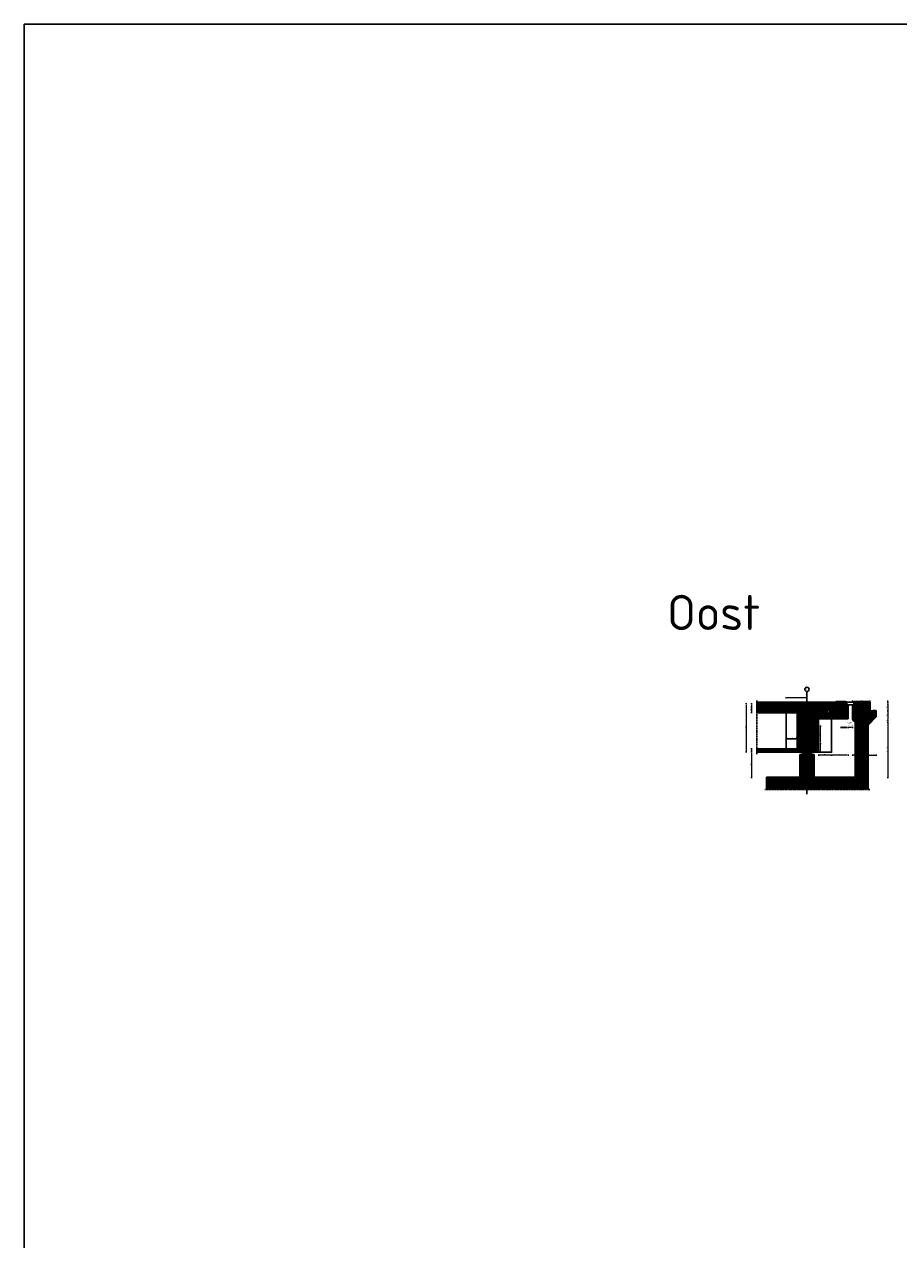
# Model space of a CAD drawing. Header units: millimetres. Extents: x -8028558 to 327273, y -63352 to 83293.
# Tile 65 of 195: x -60036 to -10327, y 14187 to 83293. Entities that reach past the tile are written whole.
import ezdxf
from ezdxf import colors
from ezdxf.entities.mleader import LeaderData, LeaderLine
from ezdxf.math import Vec2, Vec3

# ---------------------------------------------------------------- set-up
doc = ezdxf.new("R2010")
doc.units = ezdxf.units.MM
doc.linetypes.add('XX-AFBREEK', pattern=[7, 4, -1, 1, -1])
doc.linetypes.add('ZZ-HIDDEN-SO', pattern=[4, 2, -2])
for name, color, linetype, lineweight in [('B-CO-BC-AANPIJLING-GD', 7, 'Continuous', 25), ('B-CO-BC-AFBREEKLIJN-GD', 7, 'XX-AFBREEK', 25), ('B-CO-BC-BETONVORM-A', 252, 'Continuous', 18), ('B-CO-BC-BETONVORM-GD', 90, 'Continuous', 25), ('B-CO-BC-BETONVORM-GN', 10, 'ZZ-HIDDEN-SO', 13), ('B-CO-BC-BETONVORM_GEWAPEND-M', 7, 'Continuous', 18), ('B-CO-BC-STORTNAAD-GD', 10, 'BC-STORTNAAD', 25), ('B-CO-KC-KUNSTSTOFVORM-G', 40, 'Continuous', 18), ('B-CO-SC-STAALVORM_PLAAT-G', 140, 'Continuous', 18), ('B-CO-VH-VERHARDING_ASFALT-A', 252, 'Continuous', 18), ('X-XX-AL-AANKLEDING-S', 7, 'Continuous', 25), ('X-XX-AL-M', 7, 'Continuous', 18), ('X-XX-AL-T25', 7, 'Continuous', 25), ('X-XX-AL-VERWIJZING-T25', 7, 'Continuous', 25)]:
    doc.layers.add(name, color=color, linetype=linetype, lineweight=lineweight)
doc.styles.add('NLCS-ISO-ANNOTATIEF-T25', font='NLCS-ISO.ttf', dxfattribs={"height": 2.5})
doc.styles.add('NLCS-ISO-ANNOTATIEF-T35', font='NLCS-ISO.ttf', dxfattribs={"height": 3.5})
doc.styles.add('NLCS-ISO-MM100-T18', font='NLCS-ISO.ttf', dxfattribs={"height": 180})
doc.styles.add('NLCS-ISO-MM20-T25', font='NLCS-ISO.ttf', dxfattribs={"height": 50})
doc.styles.add('NLCS-ISO-MM20-T35', font='NLCS-ISO.ttf', dxfattribs={"height": 70})
doc.linetypes.add('BC-STORTNAAD', pattern='A,15,-1,[175,NLCS.SHX,S=1,R=0,X=0,Y=0],-1', length=17)
doc.dimstyles.new('NLCS-ANNOTATIEF-T25-PIJL_L0_H0', dxfattribs={"dimtxt": 2.5, "dimasz": 2.5, "dimexe": 2, "dimexo": 2, "dimgap": 0.7, "dimtad": 1, "dimdec": 0, "dimzin": 0, "dimdsep": 46, "dimtxsty": 'NLCS-ISO-ANNOTATIEF-T25', "dimcen": 0, "dimdle": 2, "dimclrd": 256, "dimclre": 256, "dimclrt": 256, "dimadec": 0, "dimazin": 0, "dimtfac": 1, "dimtdec": 3, "dimtofl": 0, "dimtmove": 0, "dimatfit": 3, "dimfxl": 2, "dimfxlon": 1, "dimtfillclr": 256, "dimtolj": 1, "dimtzin": 0, "dimlwd": -1, "dimlwe": -1, "dimarcsym": 0})
doc.dimstyles.new('NLCS-MM20-T25-PIJL_L0_H4', dxfattribs={"dimscale": 20, "dimtxt": 2.5, "dimasz": 2.5, "dimexe": 2, "dimexo": 2, "dimgap": 0.7, "dimtad": 1, "dimdec": 0, "dimzin": 0, "dimdsep": 46, "dimtxsty": 'NLCS-ISO-MM20-T25', "dimcen": 0, "dimdle": 2, "dimclrd": 256, "dimclre": 256, "dimclrt": 256, "dimadec": 4, "dimazin": 0, "dimtfac": 1, "dimtdec": 3, "dimtofl": 0, "dimtmove": 0, "dimatfit": 3, "dimfxl": 2, "dimfxlon": 1, "dimtfillclr": 256, "dimtolj": 1, "dimtzin": 0, "dimlwd": -1, "dimlwe": -1, "dimarcsym": 0})

# ---------------------------------------------------------------- blocks, each defined once
blk = doc.blocks.new('*D152')
at = {"layer": 'B-CO-BC-BETONVORM_GEWAPEND-M', "transparency": 16777216}
for p, q in [((-10989, 44653), (-10909, 44653)), ((-10989, 44253), (-10909, 44253)), ((-10949, 44603), (-10949, 44303))]:
    blk.add_line(p, q, dxfattribs=at)
for points in [[(-10958, 44603), (-10941, 44603), (-10949, 44653)], [(-10958, 44303), (-10941, 44303), (-10949, 44253)]]:
    blk.add_solid(points, dxfattribs=at)
at = {"layer": 'B-CO-BC-BETONVORM_GEWAPEND-M', "transparency": 16777216, "insert": (-10988, 44453), "char_height": 50, "attachment_point": 5, "rotation": 90, "style": 'NLCS-ISO-MM20-T25'}
blk.add_mtext('\\A1;400', dxfattribs=at)
blk = doc.blocks.new('*D153')
at = {"layer": 'B-CO-BC-BETONVORM_GEWAPEND-M', "transparency": 16777216}
for p, q in [((-10989, 44253), (-10909, 44253)), ((-10989, 43753), (-10909, 43753)), ((-10949, 44203), (-10949, 43803))]:
    blk.add_line(p, q, dxfattribs=at)
for points in [[(-10958, 44203), (-10941, 44203), (-10949, 44253)], [(-10958, 43803), (-10941, 43803), (-10949, 43753)]]:
    blk.add_solid(points, dxfattribs=at)
at = {"layer": 'B-CO-BC-BETONVORM_GEWAPEND-M', "transparency": 16777216, "insert": (-10988, 44003), "char_height": 50, "attachment_point": 5, "rotation": 90, "style": 'NLCS-ISO-MM20-T25'}
blk.add_mtext('\\A1;500', dxfattribs=at)
blk = doc.blocks.new('*D154')
at = {"layer": 'B-CO-BC-BETONVORM_GEWAPEND-M', "transparency": 16777216}
for p, q in [((-10989, 43753), (-10909, 43753)), ((-10989, 43613), (-10909, 43613)), ((-10949, 43703), (-10949, 43663))]:
    blk.add_line(p, q, dxfattribs=at)
for points in [[(-10958, 43703), (-10941, 43703), (-10949, 43753)], [(-10958, 43663), (-10941, 43663), (-10949, 43613)]]:
    blk.add_solid(points, dxfattribs=at)
at = {"layer": 'B-CO-BC-BETONVORM_GEWAPEND-M', "transparency": 16777216, "insert": (-10988, 43683), "char_height": 50, "attachment_point": 5, "rotation": 90, "style": 'NLCS-ISO-MM20-T25'}
blk.add_mtext('\\A1;140', dxfattribs=at)
blk = doc.blocks.new('*D155')
at = {"layer": 'B-CO-BC-BETONVORM_GEWAPEND-M', "transparency": 16777216}
for p, q in [((-10989, 44743), (-10909, 44743)), ((-10989, 44653), (-10909, 44653)), ((-10949, 44793), (-10949, 44843)), ((-10949, 44603), (-10949, 44553))]:
    blk.add_line(p, q, dxfattribs=at)
for points in [[(-10958, 44793), (-10941, 44793), (-10949, 44743)], [(-10958, 44603), (-10941, 44603), (-10949, 44653)]]:
    blk.add_solid(points, dxfattribs=at)
at = {"layer": 'B-CO-BC-BETONVORM_GEWAPEND-M', "transparency": 16777216, "insert": (-10988, 44698), "char_height": 50, "attachment_point": 5, "rotation": 90, "style": 'NLCS-ISO-MM20-T25'}
blk.add_mtext('\\A1;90', dxfattribs=at)
blk = doc.blocks.new('*D156')
at = {"layer": 'B-CO-BC-BETONVORM_GEWAPEND-M', "transparency": 16777216}
for p, q in [((-14223, 44653), (-14303, 44653)), ((-14263, 44603), (-14263, 43853)), ((-14223, 43803), (-14303, 43803))]:
    blk.add_line(p, q, dxfattribs=at)
for points in [[(-14271, 44603), (-14254, 44603), (-14263, 44653)], [(-14271, 43853), (-14254, 43853), (-14263, 43803)]]:
    blk.add_solid(points, dxfattribs=at)
at = {"layer": 'B-CO-BC-BETONVORM_GEWAPEND-M', "transparency": 16777216, "insert": (-14302, 44228), "char_height": 50, "attachment_point": 5, "rotation": 90, "style": 'NLCS-ISO-MM20-T25'}
blk.add_mtext('\\A1;850', dxfattribs=at)
blk = doc.blocks.new('*D157')
at = {"layer": 'B-CO-BC-BETONVORM_GEWAPEND-M', "transparency": 16777216}
for p, q in [((-18652, 42103), (-18732, 42103)), ((-18652, 41903), (-18732, 41903)), ((-18692, 42053), (-18692, 41953))]:
    blk.add_line(p, q, dxfattribs=at)
for points in [[(-18701, 42053), (-18684, 42053), (-18692, 42103)], [(-18701, 41953), (-18684, 41953), (-18692, 41903)]]:
    blk.add_solid(points, dxfattribs=at)
at = {"layer": 'B-CO-BC-BETONVORM_GEWAPEND-M', "transparency": 16777216, "insert": (-18731, 42003), "char_height": 50, "attachment_point": 5, "rotation": 90, "style": 'NLCS-ISO-MM20-T25'}
blk.add_mtext('\\A1;200', dxfattribs=at)
blk = doc.blocks.new('*D158')
at = {"layer": 'B-CO-BC-BETONVORM_GEWAPEND-M', "transparency": 16777216}
for p, q in [((-18965, 44653), (-19045, 44653)), ((-19005, 44603), (-19005, 41953)), ((-18965, 41903), (-19045, 41903))]:
    blk.add_line(p, q, dxfattribs=at)
for points in [[(-19013, 44603), (-18997, 44603), (-19005, 44653)], [(-19013, 41953), (-18997, 41953), (-19005, 41903)]]:
    blk.add_solid(points, dxfattribs=at)
at = {"layer": 'B-CO-BC-BETONVORM_GEWAPEND-M', "transparency": 16777216, "insert": (-19044, 43278), "char_height": 50, "attachment_point": 5, "rotation": 90, "style": 'NLCS-ISO-MM20-T25'}
blk.add_mtext('\\A1;2750', dxfattribs=at)
blk = doc.blocks.new('*D159')
at = {"layer": 'B-CO-BC-BETONVORM_GEWAPEND-M', "transparency": 16777216}
for p, q in [((-12811, 41690), (-12811, 41770)), ((-12111, 41730), (-12761, 41730)), ((-12061, 41690), (-12061, 41770))]:
    blk.add_line(p, q, dxfattribs=at)
for points in [[(-12761, 41739), (-12761, 41722), (-12811, 41730)], [(-12111, 41739), (-12111, 41722), (-12061, 41730)]]:
    blk.add_solid(points, dxfattribs=at)
at = {"layer": 'B-CO-BC-BETONVORM_GEWAPEND-M', "transparency": 16777216, "insert": (-12436, 41769), "char_height": 50, "attachment_point": 5, "style": 'NLCS-ISO-MM20-T25'}
blk.add_mtext('\\A1;750', dxfattribs=at)
blk = doc.blocks.new('*D160')
at = {"layer": 'B-CO-BC-BETONVORM_GEWAPEND-M', "transparency": 16777216}
for p, q in [((-14141, 41770), (-14141, 41690)), ((-13251, 41730), (-14091, 41730)), ((-13201, 41770), (-13201, 41690))]:
    blk.add_line(p, q, dxfattribs=at)
for points in [[(-14091, 41739), (-14091, 41722), (-14141, 41730)], [(-13251, 41739), (-13251, 41722), (-13201, 41730)]]:
    blk.add_solid(points, dxfattribs=at)
at = {"layer": 'B-CO-BC-BETONVORM_GEWAPEND-M', "transparency": 16777216, "insert": (-13671, 41769), "char_height": 50, "attachment_point": 5, "style": 'NLCS-ISO-MM20-T25'}
blk.add_mtext('\\A1;940', dxfattribs=at)
blk = doc.blocks.new('*D161')
at = {"layer": 'B-CO-BC-BETONVORM_GEWAPEND-M', "transparency": 16777216}
for p, q in [((-14891, 41770), (-14891, 41690)), ((-14191, 41730), (-14841, 41730)), ((-14141, 41770), (-14141, 41690))]:
    blk.add_line(p, q, dxfattribs=at)
for points in [[(-14841, 41739), (-14841, 41722), (-14891, 41730)], [(-14191, 41739), (-14191, 41722), (-14141, 41730)]]:
    blk.add_solid(points, dxfattribs=at)
at = {"layer": 'B-CO-BC-BETONVORM_GEWAPEND-M', "transparency": 16777216, "insert": (-14516, 41769), "char_height": 50, "attachment_point": 5, "style": 'NLCS-ISO-MM20-T25'}
blk.add_mtext('\\A1;750', dxfattribs=at)
blk = doc.blocks.new('*D162')
at = {"layer": 'B-CO-BC-BETONVORM_GEWAPEND-M', "transparency": 16777216}
for p, q in [((-12061, 41770), (-12061, 41690)), ((-12011, 41730), (-11651, 41730)), ((-11601, 41770), (-11601, 41690))]:
    blk.add_line(p, q, dxfattribs=at)
for points in [[(-12011, 41739), (-12011, 41722), (-12061, 41730)], [(-11651, 41739), (-11651, 41722), (-11601, 41730)]]:
    blk.add_solid(points, dxfattribs=at)
at = {"layer": 'B-CO-BC-BETONVORM_GEWAPEND-M', "transparency": 16777216, "insert": (-11831, 41769), "char_height": 50, "attachment_point": 5, "style": 'NLCS-ISO-MM20-T25'}
blk.add_mtext('\\A1;460', dxfattribs=at)
blk = doc.blocks.new('*D163')
at = {"layer": 'B-CO-BC-BETONVORM_GEWAPEND-M', "transparency": 16777216}
for p, q in [((-12951, 41770), (-12951, 41690)), ((-12861, 41730), (-12901, 41730)), ((-12811, 41770), (-12811, 41690))]:
    blk.add_line(p, q, dxfattribs=at)
for points in [[(-12901, 41739), (-12901, 41722), (-12951, 41730)], [(-12861, 41739), (-12861, 41722), (-12811, 41730)]]:
    blk.add_solid(points, dxfattribs=at)
at = {"layer": 'B-CO-BC-BETONVORM_GEWAPEND-M', "transparency": 16777216, "insert": (-12881, 41769), "char_height": 50, "attachment_point": 5, "style": 'NLCS-ISO-MM20-T25'}
blk.add_mtext('\\A1;140', dxfattribs=at)
blk = doc.blocks.new('*D164')
at = {"layer": 'B-CO-BC-BETONVORM_GEWAPEND-M', "transparency": 16777216}
for p, q in [((-18652, 44653), (-18732, 44653)), ((-18692, 44603), (-18692, 44203)), ((-18652, 44153), (-18732, 44153))]:
    blk.add_line(p, q, dxfattribs=at)
for points in [[(-18701, 44603), (-18684, 44603), (-18692, 44653)], [(-18701, 44203), (-18684, 44203), (-18692, 44153)]]:
    blk.add_solid(points, dxfattribs=at)
at = {"layer": 'B-CO-BC-BETONVORM_GEWAPEND-M', "transparency": 16777216, "insert": (-18731, 44403), "char_height": 50, "attachment_point": 5, "rotation": 90, "style": 'NLCS-ISO-MM20-T25'}
blk.add_mtext('\\A1;250/500', dxfattribs=at)
blk = doc.blocks.new('*D165')
at = {"layer": 'B-CO-BC-BETONVORM_GEWAPEND-M', "transparency": 16777216}
for p, q in [((-13201, 43343), (-13201, 43263)), ((-13001, 43303), (-13151, 43303)), ((-12951, 43343), (-12951, 43263))]:
    blk.add_line(p, q, dxfattribs=at)
for points in [[(-13151, 43312), (-13151, 43295), (-13201, 43303)], [(-13001, 43312), (-13001, 43295), (-12951, 43303)]]:
    blk.add_solid(points, dxfattribs=at)
at = {"layer": 'B-CO-BC-BETONVORM_GEWAPEND-M', "transparency": 16777216, "insert": (-13076, 43467), "char_height": 50, "attachment_point": 5, "style": 'NLCS-ISO-MM20-T25'}
blk.add_mtext('\\A1;Voegspleet\\PMin. 307\\PGem. 312\\PMax. 317', dxfattribs=at)
blk = doc.blocks.new('*D166')
at = {"layer": 'B-CO-BC-BETONVORM_GEWAPEND-M', "transparency": 16777216}
for p, q in [((-10989, 43613), (-10909, 43613)), ((-10949, 43563), (-10949, 40511)), ((-10989, 40461), (-10909, 40461))]:
    blk.add_line(p, q, dxfattribs=at)
for points in [[(-10958, 43563), (-10941, 43563), (-10949, 43613)], [(-10958, 40511), (-10941, 40511), (-10949, 40461)]]:
    blk.add_solid(points, dxfattribs=at)
at = {"layer": 'B-CO-BC-BETONVORM_GEWAPEND-M', "transparency": 16777216, "insert": (-10988, 42037), "char_height": 50, "attachment_point": 5, "rotation": 90, "style": 'NLCS-ISO-MM20-T25'}
blk.add_mtext('\\A1;3123/3105', dxfattribs=at)
blk = doc.blocks.new('*D167')
at = {"layer": 'B-CO-BC-BETONVORM_GEWAPEND-M', "ltscale": 500, "transparency": 16777216}
for p, q in [((-18652, 41903), (-18732, 41903)), ((-18692, 41853), (-18692, 40503)), ((-18652, 40453), (-18732, 40453))]:
    blk.add_line(p, q, dxfattribs=at)
for points in [[(-18701, 41853), (-18684, 41853), (-18692, 41903)], [(-18701, 40503), (-18684, 40503), (-18692, 40453)]]:
    blk.add_solid(points, dxfattribs=at)
at = {"layer": 'B-CO-BC-BETONVORM_GEWAPEND-M', "ltscale": 500, "transparency": 16777216, "insert": (-18731, 41178), "char_height": 50, "attachment_point": 5, "rotation": 90, "style": 'NLCS-ISO-ANNOTATIEF-T25'}
blk.add_mtext('\\A1;1450', dxfattribs=at)
blk = doc.blocks.new('*D76')
at = {"layer": 'X-XX-AL-M', "transparency": 16777216}
for p, q in [((-12951, 44770), (-12951, 44850)), ((-12901, 44810), (-12001, 44810)), ((-11951, 44783), (-11951, 44850))]:
    blk.add_line(p, q, dxfattribs=at)
for points in [[(-12901, 44819), (-12901, 44802), (-12951, 44810)], [(-12001, 44819), (-12001, 44802), (-11951, 44810)]]:
    blk.add_solid(points, dxfattribs=at)
at = {"layer": 'X-XX-AL-M', "transparency": 16777216, "insert": (-12451, 44849), "char_height": 50, "attachment_point": 5, "style": 'NLCS-ISO-MM20-T25'}
blk.add_mtext('\\A1;1000', dxfattribs=at)
blk = doc.blocks.new('*D168')
at = {"layer": 'X-XX-AL-M', "transparency": 16777216}
for p, q in [((-14813, 42403), (-14733, 42403)), ((-14773, 41953), (-14773, 42353)), ((-14813, 41903), (-14733, 41903))]:
    blk.add_line(p, q, dxfattribs=at)
for points in [[(-14782, 42353), (-14765, 42353), (-14773, 42403)], [(-14782, 41953), (-14765, 41953), (-14773, 41903)]]:
    blk.add_solid(points, dxfattribs=at)
at = {"layer": 'X-XX-AL-M', "transparency": 16777216, "insert": (-14812, 42153), "char_height": 50, "attachment_point": 5, "rotation": 90, "style": 'NLCS-ISO-MM20-T25'}
blk.add_mtext('\\A1;500', dxfattribs=at)
blk = doc.blocks.new('*D169')
at = {"layer": 'X-XX-AL-M', "transparency": 16777216}
for p, q in [((-14813, 43403), (-14733, 43403)), ((-14773, 42453), (-14773, 43353)), ((-14813, 42403), (-14733, 42403))]:
    blk.add_line(p, q, dxfattribs=at)
for points in [[(-14782, 43353), (-14765, 43353), (-14773, 43403)], [(-14782, 42453), (-14765, 42453), (-14773, 42403)]]:
    blk.add_solid(points, dxfattribs=at)
at = {"layer": 'X-XX-AL-M', "transparency": 16777216, "insert": (-14812, 42903), "char_height": 50, "attachment_point": 5, "rotation": 90, "style": 'NLCS-ISO-MM20-T25'}
blk.add_mtext('\\A1;1000', dxfattribs=at)
blk = doc.blocks.new('*D170')
at = {"layer": 'X-XX-AL-M', "transparency": 16777216}
for p, q in [((-16091, 43586), (-16091, 43666)), ((-14941, 43626), (-16041, 43626)), ((-14891, 43666), (-14891, 43586))]:
    blk.add_line(p, q, dxfattribs=at)
for points in [[(-16041, 43635), (-16041, 43618), (-16091, 43626)], [(-14941, 43635), (-14941, 43618), (-14891, 43626)]]:
    blk.add_solid(points, dxfattribs=at)
at = {"layer": 'X-XX-AL-M', "transparency": 16777216, "insert": (-15491, 43665), "char_height": 50, "attachment_point": 5, "style": 'NLCS-ISO-MM20-T25'}
blk.add_mtext('\\A1;1200', dxfattribs=at)
blk = doc.blocks.new('*D1614')
at = {"layer": 'X-XX-AL-M', "transparency": 16777216}
for p, q in [((-16716, 44959), (-16716, 45039)), ((-15591, 44999), (-16666, 44999)), ((-15541, 44959), (-15541, 45039))]:
    blk.add_line(p, q, dxfattribs=at)
for points in [[(-16666, 45007), (-16666, 44990), (-16716, 44999)], [(-15591, 45007), (-15591, 44990), (-15541, 44999)]]:
    blk.add_solid(points, dxfattribs=at)
at = {"layer": 'X-XX-AL-M', "transparency": 16777216, "insert": (-16129, 45038), "char_height": 50, "attachment_point": 5, "style": 'NLCS-ISO-MM20-T25'}
blk.add_mtext('\\A1;1175', dxfattribs=at)

msp = doc.modelspace()

# ---------------------------------------------------------------- hatches: boundary and pattern name
at = {"layer": 'B-CO-BC-BETONVORM-A', "ltscale": 500}
h = msp.add_hatch(dxfattribs=at)
h.set_pattern_fill('ACO-BETON_VOORGESPANNEN', color=256, scale=20, pattern_type=2)
h.set_pattern_definition([(45, (0, 0), (-35.35534, 35.35534), []), (315, (0, 0), (35.35534, 35.35534), [])])
h.paths.add_polyline_path([(-15541, 44653.1), (-13801, 44653.1), (-13801, 44253.1), (-13201, 44253.1), (-13201, 43803.1), (-14041, 43803.1), (-14891, 43803.1), (-14891, 41903.1), (-15541, 41903.1)])
h.paths.add_polyline_path([(-13501, 44453.1), (-13201, 44253.1), (-13801, 44253.1)], flags=17)
h.paths.add_polyline_path([(-13201, 44253.1), (-13501, 44453.1), (-13281, 44599.8), (-13281, 44593.1), (-13201, 44593.1)], flags=17)
h.paths.add_polyline_path([(-13501, 44453.1), (-13801, 44653.1), (-13281, 44653.1), (-13281, 44599.8)])
h.paths.add_polyline_path([(-13801, 44653.1), (-13501, 44453.1), (-13801, 44253.1)], flags=17)
h.paths.add_polyline_path([(-16091, 44153.1), (-16716, 44153.1), (-16716, 44653.1), (-15541, 44653.1), (-15541, 41903.1), (-15991, 41903.1), (-16716, 41903.1), (-16716, 42103.1), (-16091, 42103.1)])
h.paths.add_polyline_path([(-18394.7, 44153.1), (-18394.7, 44653.1), (-16716, 44653.1), (-16716, 44153.1)])
h.paths.add_polyline_path([(-16716, 42103.1), (-16716, 41903.1), (-18394.7, 41903.1), (-18394.7, 42103.1)])
h.paths.add_polyline_path([(-14359.8, 44163.1), (-14359.8, 44293.1), (-14239.8, 44293.1), (-14239.8, 44163.1)], flags=16)
h = msp.add_hatch(dxfattribs=at)
h.set_pattern_fill('ACO-BETON_GEWAPEND', color=256, scale=20, pattern_type=2)
h.set_pattern_definition([(45, (0, 0), (-28.28427, 28.28427), [])])
h.paths.add_polyline_path([(-12811, 43613.1), (-12951, 43753.1), (-12951, 44253.1), (-12351, 44253.1), (-12351, 44653.1), (-11951, 44653.1), (-11951, 44253.1), (-11791, 44253.1), (-11761, 44293.1), (-11601, 44285.1), (-11601, 43907.1), (-12061, 43447.1), (-12061, 40489.1), (-12811, 40489.1)])
h.paths.add_polyline_path([(-15541, 41773.1), (-15141, 41773.1), (-15141, 40485.7), (-15541, 40485.2)])
h.paths.add_polyline_path([(-15941, 41773.1), (-15541, 41773.1), (-15541, 40485.2), (-15941, 40484.8)])
h.paths.add_polyline_path([(-12951, 44593.1), (-12861, 44593.1), (-12651, 44453.1), (-12951, 44253.1)])
h.paths.add_polyline_path([(-12651, 44453.1), (-12351, 44253.1), (-12951, 44253.1)], flags=17)
h.paths.add_polyline_path([(-12351, 44653.1), (-12351, 44253.1), (-12651, 44453.1)], flags=17)
h.paths.add_polyline_path([(-12871, 44599.8), (-12871, 44653.1), (-12351, 44653.1), (-12651, 44453.1)])
h.paths.add_polyline_path([(-15541, 39790.1), (-17844.4, 39790.1), (-17844.4, 40482.1), (-15941, 40484.8), (-15541, 40485.2)])
h.paths.add_polyline_path([(-12061, 39790.1), (-15541, 39790.1), (-15541, 40485.2), (-15141, 40485.7), (-12811, 40489.1), (-12061, 40489.1)])
at = {"layer": 'B-CO-VH-VERHARDING_ASFALT-A', "ltscale": 500}
h = msp.add_hatch(dxfattribs=at)
h.set_pattern_fill('AVH-ASFALT', color=256, scale=20, pattern_type=2)
h.set_pattern_definition([(60, (0, 0), (-17.320508, 10), []), (120, (0, 0), (-17.320508, -10), [])])
h.paths.add_polyline_path([(-12871, 44743.1), (-11951, 44743.1), (-11951, 44653.1), (-12351, 44653.1), (-12871, 44653.1)])
h.paths.add_polyline_path([(-15541, 44743.1), (-13281, 44743.1), (-13281, 44653.1), (-13801, 44653.1), (-15541, 44653.1)])
h.paths.add_polyline_path([(-18394.7, 44743.1), (-15541, 44743.1), (-15541, 44653.1), (-18394.7, 44653.1)])

# ---------------------------------------------------------------- linework, layer by layer
at = {"layer": 'B-CO-BC-AANPIJLING-GD', "ltscale": 10, "flags": 128}
msp.add_lwpolyline([(-15541, 45353.6), (-15541, 39522.4)], dxfattribs=at)
at = {"layer": 'B-CO-BC-AANPIJLING-GD', "ltscale": 500}
msp.add_circle((-15541, 45475.9), 122.3, dxfattribs=at)
at = {"layer": 'B-CO-BC-AFBREEKLIJN-GD', "flags": 128}
for points in [[(-18394.7, 41803.1), (-18394.7, 44843.1)], [(-11961, 39790.1), (-17944.4, 39790.1)]]:
    msp.add_lwpolyline(points, dxfattribs=at)
at = {"layer": 'B-CO-BC-BETONVORM-GD'}
msp.add_lwpolyline([(-60035.7, 83293), (54915.8, 83293), (54915.8, -57163), (-60035.7, -57163)], close=True, dxfattribs=at)
at = {"layer": 'B-CO-BC-BETONVORM-GD', "flags": 128}
for points in [[(-11951, 44743.1), (-18394.7, 44743.1)], [(-14141, 43803.1), (-13201, 43803.1), (-13201, 44253.1), (-13801, 44253.1), (-13801, 44653.1), (-18394.7, 44653.1), (-18394.7, 44153.1), (-16091, 44153.1), (-16091, 42103.1), (-18394.7, 42103.1), (-18394.7, 41903.1), (-16716, 41903.1), (-15541, 41903.1), (-14891, 41903.1), (-14141, 41903.1), (-14141, 43803.1), (-14891, 43803.1), (-14891, 41903.1)], [(-13201, 44253.1), (-13801, 44653.1)], [(-13801, 44653.1), (-13281, 44653.1)], [(-13801, 44253.1), (-13281, 44599.8)], [(-13281, 44743.1), (-13281, 44593.1)], [(-12871, 44593.1), (-13281, 44593.1)], [(-13201, 44593.1), (-13201, 44253.1)], [(-12951, 44253.1), (-12351, 44653.1)], [(-12951, 44593.1), (-12951, 43753.1)], [(-12351, 44253.1), (-12951, 44253.1)], [(-12871, 44743.1), (-12871, 44593.1)], [(-11951, 44653.1), (-12871, 44653.1)], [(-12351, 44253.1), (-12871, 44599.8)], [(-12351, 44653.1), (-12351, 44253.1)], [(-11951, 44253.1), (-11951, 44743.1)], [(-11791, 44253.1), (-11951, 44253.1)], [(-11761, 44293.1), (-11791, 44253.1)], [(-11601, 44285.1), (-11761, 44293.1)], [(-11601, 43907.1), (-11601, 44285.1)], [(-12951, 43753.1), (-12811, 43613.1)], [(-12811, 43613.1), (-12811, 40489.1)], [(-12061, 43447.1), (-11601, 43907.1)], [(-12061, 39790.1), (-12061, 43447.1)], [(-15941, 41773.1), (-15941, 40484.8)], [(-15141, 41773.1), (-15941, 41773.1)], [(-15141, 40485.9), (-15141, 41773.1)], [(-15941, 40484.8), (-17844.4, 40482.1)], [(-17844.4, 40482.1), (-17844.4, 39790.1)], [(-12811, 40489.1), (-15141, 40485.9)]]:
    msp.add_lwpolyline(points, dxfattribs=at)
at = {"layer": 'B-CO-BC-BETONVORM-GN', "flags": 128}
for points in [[(-14891, 43403.1), (-16091, 43403.1)], [(-14891, 42403.1), (-16091, 42403.1)]]:
    msp.add_lwpolyline(points, dxfattribs=at)
at = {"layer": 'B-CO-BC-STORTNAAD-GD', "flags": 128}
for points in [[(-16716, 41903.1), (-16716, 44653.1)], [(-15941, 40484.8), (-15141, 40485.7)], [(-12811, 40489.1), (-12061, 40489.1)]]:
    msp.add_lwpolyline(points, dxfattribs=at)
at = {"layer": 'B-CO-KC-KUNSTSTOFVORM-G', "ltscale": 500, "flags": 128}
msp.add_lwpolyline([(-15291, 41873.1), (-15291, 41803.1), (-15791, 41803.1), (-15791, 41873.1)], close=True, dxfattribs=at)
at = {"layer": 'B-CO-SC-STAALVORM_PLAAT-G', "ltscale": 500, "flags": 128}
for points in [[(-15821, 41903.1), (-15791, 41873.1), (-15291, 41873.1), (-15261, 41903.1)], [(-15261, 41773.1), (-15291, 41803.1), (-15791, 41803.1), (-15821, 41773.1)]]:
    msp.add_lwpolyline(points, close=True, dxfattribs=at)

# ---------------------------------------------------------------- texts
at = {"layer": 'X-XX-AL-AANKLEDING-S', "style": 'NLCS-ISO-MM100-T18'}
msp.add_text('Oost', height=2000, dxfattribs=at).set_placement((-23494.6, 48850.1))
at = {"layer": 'X-XX-AL-T25', "ltscale": 500, "insert": (-15536.2, 45510), "char_height": 70, "attachment_point": 3, "style": 'NLCS-ISO-MM20-T35'}
msp.add_mtext_dynamic_manual_height_columns('1', width=95.337, gutter_width=350, heights=[0], dxfattribs=at)
at = {"layer": 'X-XX-AL-T25', "ltscale": 500, "insert": (-15534.2, 45497.4), "char_height": 70, "width": 168.716, "attachment_point": 3, "style": 'NLCS-ISO-ANNOTATIEF-T35'}
msp.add_mtext('1', dxfattribs=at)

# ---------------------------------------------------------------- dimensions: what is measured, and where the dimension line sits
at = {"layer": 'B-CO-BC-BETONVORM_GEWAPEND-M'}
for base, p1, p2, angle, picture, middle in [((-19005.1, 41903.1), (-18395.6, 44653.1), (-18395.6, 41903.1), 90, '*D158', (-19044.1, 43278.1)), ((-10949.2, 43753.1), (-12951, 44253.1), (-12951, 43753.1), 90, '*D153', (-10988.2, 44003.1)), ((-10949.2, 44253.1), (-12351, 44653.1), (-12351, 44253.1), 90, '*D152', (-10988.2, 44453.1)), ((-10949.2, 44653.1), (-11951, 44743.1), (-11951, 44653.1), 90, '*D155', (-10988.2, 44698.1)), ((-14141, 41730.2), (-13201, 43803.1), (-14141, 41903.1), 180, '*D160', (-13671, 41769.2)), ((-12951, 41730.2), (-12811, 43619.8), (-12951, 43759.8), 180, '*D163', (-12881, 41769.2)), ((-10949.2, 43613.1), (-12951, 43753.1), (-12811, 43613.1), 90, '*D154', (-10988.2, 43683.1)), ((-11601, 41730.2), (-12061, 43447.1), (-11601, 43907.1), 180, '*D162', (-11831, 41769.2)), ((-18692.5, 41903.1), (-18395.6, 42103.1), (-18395.6, 41903.1), 90, '*D157', (-18731.5, 42003.1)), ((-14891, 41730.2), (-14141, 41903.1), (-14891, 41903.1), 180, '*D161', (-14516, 41769.2)), ((-12811, 41730.2), (-12061, 40461.1), (-12811, 40461.1), 180, '*D159', (-12436, 41769.2))]:
    dim = msp.add_linear_dim(base=base, p1=p1, p2=p2, angle=angle, dimstyle='NLCS-MM20-T25-PIJL_L0_H4', dxfattribs=at)
    dim.commit()
    dim.dimension.update_dxf_attribs({"geometry": picture, "text_midpoint": middle})
for base, p1, p2, text, picture, middle in [((-18692.5, 44153.1), (-18395.6, 44653.1), (-18395.6, 44153.1), '250/500', '*D164', (-18731.5, 44403.1)), ((-10949.2, 40461.1), (-12811, 43613.1), (-12811, 40461.1), '3123/3105', '*D166', (-10988.2, 42037.1))]:
    dim = msp.add_linear_dim(base=base, p1=p1, p2=p2, angle=90, text=text, dimstyle='NLCS-MM20-T25-PIJL_L0_H4', dxfattribs=at)
    dim.commit()
    dim.dimension.update_dxf_attribs({"geometry": picture, "text_midpoint": middle})
dim = msp.add_linear_dim(base=(-14262.7, 43803.1), p1=(-13801, 44653.1), p2=(-13801, 43803.1), angle=90, dimstyle='NLCS-MM20-T25-PIJL_L0_H4', dxfattribs=at)
dim.commit()
dim.dimension.update_dxf_attribs({"geometry": '*D156', "text_midpoint": (-14262.7, 44228.1), "dimtype": 160})
dim = msp.add_linear_dim(base=(-13201, 43303.2), p1=(-12951, 44593.1), p2=(-13201, 44593.1), angle=180, text='Voegspleet\\PMin. 307\\PGem. 312\\PMax. 317', dimstyle='NLCS-MM20-T25-PIJL_L0_H4', dxfattribs=at)
dim.commit()
dim.dimension.update_dxf_attribs({"geometry": '*D165', "text_midpoint": (-13076, 43303.2), "dimtype": 160})
at = {"layer": 'B-CO-BC-BETONVORM_GEWAPEND-M', "ltscale": 500}
dim = msp.add_linear_dim(base=(-18692.5, 40453.1), p1=(-18394.7, 41903.1), p2=(-17844.4, 40453.1), angle=90, dimstyle='NLCS-ANNOTATIEF-T25-PIJL_L0_H0', dxfattribs=at)
dim.commit()
dim.dimension.update_dxf_attribs({"geometry": '*D167', "text_midpoint": (-18731.5, 41178.1)})
at = {"layer": 'X-XX-AL-M'}
dim = msp.add_linear_dim(base=(-16716, 44998.6), p1=(-15541, 44653.1), p2=(-16716, 44653.1), dimstyle='NLCS-MM20-T25-PIJL_L0_H4', dxfattribs=at)
dim.commit()
dim.dimension.update_dxf_attribs({"geometry": '*D1614', "text_midpoint": (-16128.5, 45037.6)})
for base, p1, p2, angle, picture, middle in [((-11951, 44810.5), (-12951, 44593.1), (-11951, 44743.1), 180, '*D76', (-12451, 44849.5)), ((-16091, 43626.3), (-14891, 43803.1), (-16091, 42103.1), 180, '*D170', (-15491, 43665.3)), ((-14773.4, 43403.1), (-14891, 42403.1), (-14891, 43403.1), 90, '*D169', (-14812.4, 42903.1)), ((-14773.4, 42403.1), (-14891, 41903.1), (-14891, 42403.1), 90, '*D168', (-14812.4, 42153.1))]:
    dim = msp.add_linear_dim(base=base, p1=p1, p2=p2, angle=angle, dimstyle='NLCS-MM20-T25-PIJL_L0_H4', dxfattribs=at)
    dim.commit()
    dim.dimension.update_dxf_attribs({"geometry": picture, "text_midpoint": middle})

# ---------------------------------------------------------------- leaders
at = {"layer": 'X-XX-AL-VERWIJZING-T25'}
ml = msp.add_multileader_mtext('Standard', dxfattribs=at)
ml.set_content('MAURER D 321', color=256, style='NLCS-ISO-MM20-T25')
ml.set_leader_properties(color=256, linetype='ByLayer', lineweight=-1)
ml.build(insert=Vec2(0, 0))
ml.multileader.update_dxf_attribs({"text_left_attachment_type": 5, "text_right_attachment_type": 5, "dogleg_length": 50, "arrow_head_size": 50})
ctx = ml.context
ctx.base_point, ctx.char_height, ctx.arrow_head_size, ctx.landing_gap_size, ctx.plane_origin = Vec3(-13872.8, 44780.9), 50, 50, 18, Vec3(-13099.8, 44733.1)
ctx.left_attachment, ctx.right_attachment = 5, 5
notes = []
notes.append((ctx, [(1, (1, 1, 0), (-13356.8, 44780.9), (-1, 0), 50, [(0, [(-13146.2, 44733.1)], 0, [])])]))
ctx.mtext.insert, ctx.mtext.flow_direction = Vec3(-13854.8, 44840.9), 5
ml = msp.add_multileader_mtext('Standard', dxfattribs=at)
ml.set_content('Mangat Ø1000', color=256, style='NLCS-ISO-MM20-T25')
ml.set_leader_properties(color=256, linetype='ByLayer', lineweight=-1)
ml.build(insert=Vec2(0, 0))
ml.multileader.update_dxf_attribs({"text_left_attachment_type": 5, "text_right_attachment_type": 5, "dogleg_length": 50, "arrow_head_size": 50})
ctx = ml.context
ctx.base_point, ctx.char_height, ctx.arrow_head_size, ctx.landing_gap_size, ctx.plane_origin = Vec3(-16696.3, 42669.2), 50, 50, 18, Vec3(-15921.9, 42669.2)
ctx.left_attachment, ctx.right_attachment = 5, 5
notes.append((ctx, [(0, (1, 1, 0), (-16195.3, 42669.2), (-1, 0), 50, [(0, [(-15921.9, 42849.6)], 0, [])])]))
ctx.mtext.insert, ctx.mtext.flow_direction = Vec3(-16678.3, 42734.2), 5
ml = msp.add_multileader_mtext('Standard', dxfattribs=at)
ml.set_content('Bij +10{\\H1.08333x;°C\\fMS Shell Dlg 2|b0|i0|c0|p0;\\H0.65385x; }', color=256, style='NLCS-ISO-MM20-T25')
ml.set_leader_properties(color=256, linetype='ByLayer', lineweight=-1)
ml.build(insert=Vec2(0, 0))
ml.multileader.update_dxf_attribs({"text_left_attachment_type": 5, "text_right_attachment_type": 5, "dogleg_length": 50, "arrow_head_size": 50})
ctx = ml.context
ctx.base_point, ctx.char_height, ctx.arrow_head_size, ctx.landing_gap_size, ctx.plane_origin = Vec3(-13615.5, 43303.2), 50, 50, 18, Vec3(-13142, 43303.2)
ctx.left_attachment, ctx.right_attachment = 5, 5
notes.append((ctx, [(0, (1, 1, 0), (-13274.5, 43303.2), (-1, 0), 50, [(0, [(-13201, 43303.2)], 0, [])])]))
ctx.mtext.insert, ctx.mtext.width, ctx.mtext.flow_direction = Vec3(-13597.5, 43372.4), 502.415, 5
for ctx, leaders in notes:
    for number, flags, end, landing, length, lines in leaders:
        leader = LeaderData()
        leader.index, (leader.has_last_leader_line, leader.has_dogleg_vector, leader.attachment_direction) = number, flags
        leader.last_leader_point, leader.dogleg_vector, leader.dogleg_length = Vec3(end), Vec3(landing), length
        for number, points, colour, breaks in lines:
            line = LeaderLine()
            line.index, line.vertices, line.color, line.breaks = number, Vec3.list(points), colors.encode_raw_color(colour), breaks
            leader.lines.append(line)
        ctx.leaders.append(leader)

doc.saveas('drawing.dxf')
